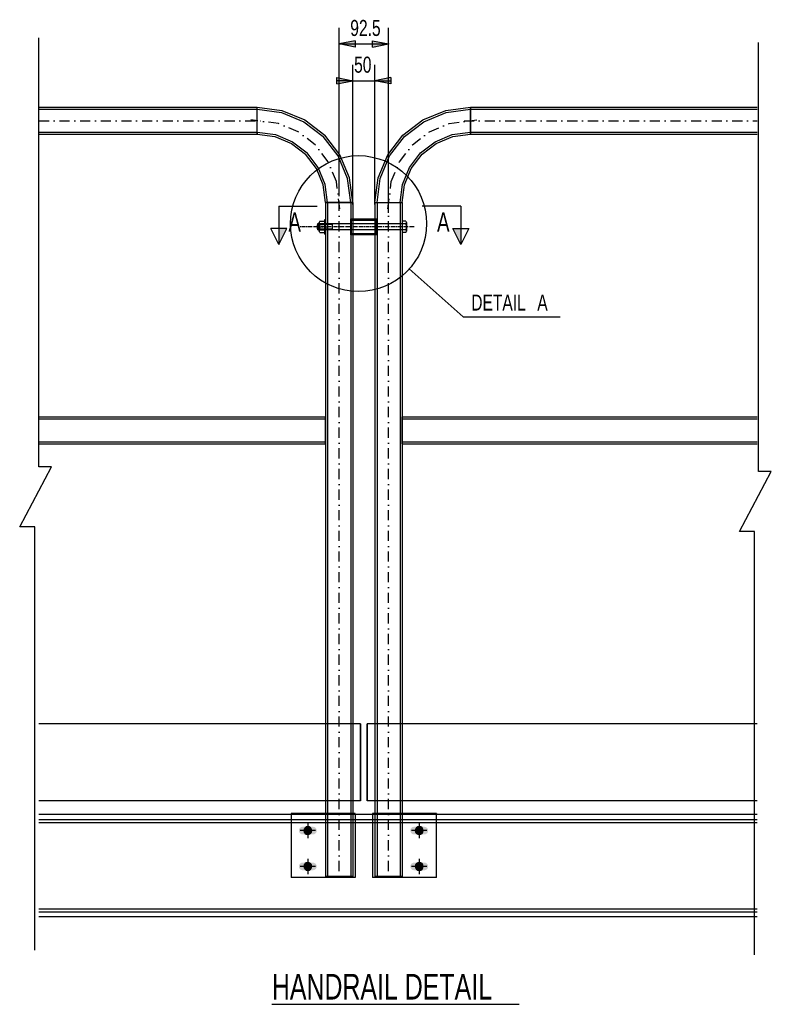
# Model space of a CAD drawing. Header units: millimetres. Extents: x 94 to 696, y 225 to 533.
# Tile 1 of 2: x 94 to 329, y 225 to 533. Entities that reach past the tile are written whole.
import ezdxf

# ---------------------------------------------------------------- set-up
doc = ezdxf.new("R2010")
doc.units = ezdxf.units.MM
for name, pattern in [('CENTER', [2, 1.25, -0.25, 0.25, -0.25]), ('DASHDOT', [6.35, 3.175, -1.5875, 0, -1.5875]), ('HIDDEN', [0.375, 0.25, -0.125])]:
    doc.linetypes.add(name, pattern=pattern)
for name, color, linetype in [('Bolt', 1, 'Continuous'), ('Center line', 6, 'CENTER'), ('DetailSymbol', 1, 'Continuous'), ('Dimension', 1, 'Continuous'), ('GraphicObject', 6, 'Continuous'), ('Hidden line', 4, 'HIDDEN'), ('Object', 7, 'Continuous'), ('OtherObjectType', 1, 'Continuous'), ('Part', 2, 'Continuous'), ('Section', 6, 'Continuous')]:
    doc.layers.add(name, color=color, linetype=linetype)
doc.styles.add('ARIAL_NARROW', font='ARIALN.TTF')

# ---------------------------------------------------------------- blocks, each defined once
blk = doc.blocks.new('*A28')
at = {"layer": 'Section'}
for points in [[(-7227.68, 416.36), (-7230.18, 411.36), (-7230.18, 416.36)], [(-7173.35, 416.36), (-7173.35, 411.36), (-7175.85, 416.36)]]:
    blk.add_hatch(color=256, dxfattribs=at).paths.add_polyline_path(points, flags=17)
at = {"layer": 'Section', "linetype": 'Continuous'}
for p, q in [((-7230.18, 423.36), (-7218.18, 423.36)), ((-7230.18, 423.36), (-7230.18, 411.36)), ((-7173.35, 423.36), (-7185.35, 423.36)), ((-7173.35, 423.36), (-7173.35, 411.36)), ((-7230.18, 411.36), (-7232.68, 416.36)), ((-7227.68, 416.36), (-7232.68, 416.36)), ((-7230.18, 411.36), (-7227.68, 416.36)), ((-7175.85, 416.36), (-7170.85, 416.36)), ((-7173.35, 411.36), (-7175.85, 416.36)), ((-7170.85, 416.36), (-7173.35, 411.36))]:
    blk.add_line(p, q, dxfattribs=at)
at = {"layer": 'Section', "color": 3, "style": 'ARIAL_NARROW', "width": 0.85}
for p in [(-7227.18, 415.36), (-7180.73, 415.36)]:
    blk.add_text('A', height=6, dxfattribs=at).set_placement(p)
blk = doc.blocks.new('*A29')
at = {"layer": 'DetailSymbol', "linetype": 'Continuous'}
for p, q in [((-7189.41, 403.71), (-7172.55, 388.68)), ((-7172.55, 388.68), (-7142.27, 388.68))]:
    blk.add_line(p, q, dxfattribs=at)
blk.add_circle((-7205.27, 417.86), 21.26, dxfattribs=at)
at = {"layer": 'DetailSymbol', "color": 3, "style": 'ARIAL_NARROW', "width": 0.85}
for s, p in [('DETAIL', (-7170.05, 390.68)), ('A', (-7149.41, 390.68))]:
    blk.add_text(s, height=5, dxfattribs=at).set_placement(p)
blk = doc.blocks.new('*A30')
at = {"layer": 'Part', "color": 2, "linetype": 'Continuous'}
for p, q in [((-7080.64, 233.16), (-7305.18, 233.16)), ((-7305.18, 231.58), (-7080.64, 231.58)), ((-7305.18, 230.66), (-7080.64, 230.66)), ((-7305.18, 203.66), (-7080.64, 203.66)), ((-7305.18, 202.74), (-7080.64, 202.74)), ((-7080.64, 201.16), (-7305.18, 201.16))]:
    blk.add_line(p, q, dxfattribs=at)
blk = doc.blocks.new('*A31')
at = {"layer": 'Bolt'}
for points in [[(-7183.59, 229.52), (-7183.5, 229.06), (-7183.59, 228.6), (-7183.85, 228.21), (-7184.24, 227.95), (-7184.7, 227.86), (-7187.9, 227.86), (-7188.36, 227.95), (-7188.75, 228.21), (-7189.01, 228.6), (-7189.1, 229.06), (-7189.01, 229.52), (-7188.75, 229.91), (-7188.36, 230.17), (-7187.9, 230.26), (-7184.7, 230.26), (-7184.24, 230.17), (-7183.85, 229.91)], [(-7183.59, 218.32), (-7183.5, 217.86), (-7183.59, 217.4), (-7183.85, 217.01), (-7184.24, 216.75), (-7184.7, 216.66), (-7187.9, 216.66), (-7188.36, 216.75), (-7188.75, 217.01), (-7189.01, 217.4), (-7189.1, 217.86), (-7189.01, 218.32), (-7188.75, 218.71), (-7188.36, 218.97), (-7187.9, 219.06), (-7184.7, 219.06), (-7184.24, 218.97), (-7183.85, 218.71)]]:
    blk.add_hatch(color=256, dxfattribs=at).paths.add_polyline_path(points, flags=17)
at = {"layer": 'Bolt', "linetype": 'Continuous'}
for p, q in [((-7186.3, 231.46), (-7186.3, 226.66)), ((-7183.9, 229.06), (-7188.7, 229.06)), ((-7186.3, 220.26), (-7186.3, 215.46)), ((-7183.9, 217.86), (-7188.7, 217.86))]:
    blk.add_line(p, q, dxfattribs=at)
blk = doc.blocks.new('*A32')
at = {"layer": 'Part', "color": 2, "linetype": 'Continuous'}
for p, q in [((-7191.66, 357.5), (-7080.64, 357.5)), ((-7191.66, 349.59), (-7191.66, 357.5)), ((-7191.66, 351.14), (-7191.66, 356.93)), ((-7191.66, 356.86), (-7080.64, 356.86)), ((-7191.66, 353.26), (-7191.66, 349.66)), ((-7191.66, 349.66), (-7080.64, 349.66)), ((-7191.66, 349.02), (-7191.66, 349.59)), ((-7191.66, 349.02), (-7080.64, 349.02))]:
    blk.add_line(p, q, dxfattribs=at)
blk = doc.blocks.new('*A33')
at = {"layer": 'Part', "color": 2, "linetype": 'Continuous'}
for p, q in [((-7185.22, 450.27), (-7178.02, 453.25)), ((-7184.9, 449.72), (-7177.86, 452.63)), ((-7178.02, 453.25), (-7170.3, 454.27)), ((-7177.86, 452.63), (-7170.3, 453.63)), ((-7170.3, 454.27), (-7170.3, 445.79)), ((-7191.4, 445.53), (-7185.22, 450.27)), ((-7190.95, 445.08), (-7184.9, 449.72)), ((-7170.3, 452.15), (-7170.3, 446.36)), ((-7170.3, 452.15), (-7170.3, 450.03)), ((-7175.99, 445.68), (-7170.3, 446.43)), ((-7170.3, 447.91), (-7170.3, 446.91)), ((-7196.14, 439.35), (-7191.4, 445.53)), ((-7195.59, 439.03), (-7190.95, 445.08)), ((-7185.86, 439.99), (-7181.3, 443.48)), ((-7181.3, 443.48), (-7175.99, 445.68)), ((-7180.98, 442.93), (-7175.83, 445.06)), ((-7175.83, 445.06), (-7170.3, 445.79)), ((-7185.4, 439.53), (-7180.98, 442.93)), ((-7199.12, 432.15), (-7196.14, 439.35)), ((-7198.51, 431.99), (-7195.59, 439.03)), ((-7189.35, 435.43), (-7185.86, 439.99)), ((-7188.8, 435.11), (-7185.4, 439.53)), ((-7191.55, 430.12), (-7189.35, 435.43)), ((-7190.93, 429.96), (-7188.8, 435.11)), ((-7200.14, 424.43), (-7199.12, 432.15)), ((-7199.5, 424.43), (-7198.51, 431.99)), ((-7192.3, 424.43), (-7191.55, 430.12)), ((-7191.66, 424.43), (-7190.93, 429.96)), ((-7200.14, 424.43), (-7191.66, 424.43)), ((-7195.9, 424.43), (-7195.9, 424.43))]:
    blk.add_line(p, q, dxfattribs=at)
at = {"layer": 'Part', "color": 9, "linetype": 'DASHDOT'}
for p, q in [((-7176.93, 449.16), (-7168.32, 450.29)), ((-7188.4, 442.53), (-7183.1, 446.6)), ((-7183.1, 446.6), (-7176.93, 449.16)), ((-7192.47, 437.23), (-7188.4, 442.53)), ((-7195.03, 431.06), (-7192.47, 437.23)), ((-7196.16, 422.45), (-7195.03, 431.06))]:
    blk.add_line(p, q, dxfattribs=at)
blk = doc.blocks.new('*A34')
at = {"layer": 'Part', "color": 2, "linetype": 'Continuous'}
for p, q in [((-7080.64, 261.46), (-7202.6, 261.46)), ((-7202.6, 237.46), (-7202.6, 261.46)), ((-7202.6, 261.46), (-7202.6, 237.46)), ((-7080.64, 237.46), (-7202.6, 237.46))]:
    blk.add_line(p, q, dxfattribs=at)
blk = doc.blocks.new('*A35')
at = {"layer": 'Part', "color": 2, "linetype": 'Continuous'}
for p, q in [((-7170.3, 454.27), (-7080.64, 454.27)), ((-7170.3, 446.36), (-7170.3, 454.27)), ((-7170.3, 453.63), (-7080.64, 453.63)), ((-7170.3, 453.63), (-7170.3, 452.15)), ((-7170.3, 450.03), (-7170.3, 446.43)), ((-7170.3, 446.43), (-7080.64, 446.43)), ((-7170.3, 445.79), (-7170.3, 446.36)), ((-7170.3, 445.79), (-7080.64, 445.79))]:
    blk.add_line(p, q, dxfattribs=at)
at = {"layer": 'Part', "color": 9, "linetype": 'DASHDOT'}
blk.add_line((-7172.3, 450.03), (-7080.64, 450.03), dxfattribs=at)
blk = doc.blocks.new('*A36')
at = {"layer": 'Bolt'}
for points in [[(-7218.42, 229.52), (-7218.33, 229.06), (-7218.42, 228.6), (-7218.68, 228.21), (-7219.07, 227.95), (-7219.53, 227.86), (-7222.73, 227.86), (-7223.19, 227.95), (-7223.58, 228.21), (-7223.84, 228.6), (-7223.93, 229.06), (-7223.84, 229.52), (-7223.58, 229.91), (-7223.19, 230.17), (-7222.73, 230.26), (-7219.53, 230.26), (-7219.07, 230.17), (-7218.68, 229.91)], [(-7218.42, 218.32), (-7218.33, 217.86), (-7218.42, 217.4), (-7218.68, 217.01), (-7219.07, 216.75), (-7219.53, 216.66), (-7222.73, 216.66), (-7223.19, 216.75), (-7223.58, 217.01), (-7223.84, 217.4), (-7223.93, 217.86), (-7223.84, 218.32), (-7223.58, 218.71), (-7223.19, 218.97), (-7222.73, 219.06), (-7219.53, 219.06), (-7219.07, 218.97), (-7218.68, 218.71)]]:
    blk.add_hatch(color=256, dxfattribs=at).paths.add_polyline_path(points, flags=17)
at = {"layer": 'Bolt', "linetype": 'Continuous'}
for p, q in [((-7221.13, 231.46), (-7221.13, 226.66)), ((-7218.73, 229.06), (-7223.53, 229.06)), ((-7221.13, 220.26), (-7221.13, 215.46)), ((-7218.73, 217.86), (-7223.53, 217.86))]:
    blk.add_line(p, q, dxfattribs=at)
blk = doc.blocks.new('*A37')
at = {"layer": 'Part', "color": 2, "linetype": 'Continuous'}
for p, q in [((-7207.71, 414.36), (-7207.71, 419.36)), ((-7207.71, 419.36), (-7199.52, 419.36)), ((-7207.71, 414.36), (-7207.71, 419.36)), ((-7207.55, 418.96), (-7207.55, 414.76)), ((-7207.55, 414.76), (-7207.55, 418.96)), ((-7207.55, 418.96), (-7199.67, 418.96)), ((-7207.24, 418.96), (-7207.24, 419.36)), ((-7207.24, 418.96), (-7207.24, 419.36)), ((-7207.09, 418.96), (-7207.09, 419.36)), ((-7200.14, 418.96), (-7200.14, 419.36)), ((-7199.98, 418.96), (-7199.98, 419.36)), ((-7199.98, 418.96), (-7199.98, 419.36)), ((-7199.68, 414.76), (-7199.68, 418.96)), ((-7199.67, 414.76), (-7199.67, 418.96)), ((-7199.52, 414.36), (-7199.52, 419.36)), ((-7199.52, 419.36), (-7199.52, 419.36)), ((-7199.52, 419.36), (-7199.52, 419.36)), ((-7199.52, 419.36), (-7199.52, 414.36)), ((-7199.52, 414.36), (-7207.71, 414.36)), ((-7207.55, 414.76), (-7199.67, 414.76)), ((-7207.24, 414.36), (-7207.24, 414.76)), ((-7207.24, 414.36), (-7207.24, 414.76)), ((-7207.09, 414.36), (-7207.09, 414.76)), ((-7200.14, 414.76), (-7200.14, 414.36)), ((-7199.98, 414.36), (-7199.98, 414.76)), ((-7199.98, 414.36), (-7199.98, 414.76)), ((-7199.52, 414.36), (-7199.52, 414.36)), ((-7199.52, 414.36), (-7199.52, 414.36))]:
    blk.add_line(p, q, dxfattribs=at)
blk = doc.blocks.new('*A38')
at = {"layer": 'Part', "color": 2, "linetype": 'Continuous'}
for p, q in [((-7305.18, 454.27), (-7236.93, 454.27)), ((-7305.18, 453.63), (-7236.93, 453.63)), ((-7236.93, 445.79), (-7236.93, 454.27)), ((-7236.93, 450.03), (-7236.93, 452.15)), ((-7305.18, 446.43), (-7236.93, 446.43)), ((-7305.18, 445.79), (-7236.93, 445.79))]:
    blk.add_line(p, q, dxfattribs=at)
at = {"layer": 'Part', "color": 9, "linetype": 'DASHDOT'}
blk.add_line((-7305.18, 450.03), (-7234.93, 450.03), dxfattribs=at)
blk = doc.blocks.new('*A39')
at = {"layer": 'Part', "color": 2, "linetype": 'Continuous'}
for p, q in [((-7204.63, 261.46), (-7305.18, 261.46)), ((-7204.63, 261.46), (-7204.63, 237.46)), ((-7204.63, 237.46), (-7204.63, 261.46)), ((-7204.63, 237.46), (-7305.18, 237.46))]:
    blk.add_line(p, q, dxfattribs=at)
blk = doc.blocks.new('*A40')
at = {"layer": 'Part', "color": 2, "linetype": 'Continuous'}
for p, q in [((-7305.18, 357.5), (-7215.57, 357.5)), ((-7215.57, 349.02), (-7215.57, 357.5)), ((-7305.18, 356.86), (-7215.57, 356.86)), ((-7215.57, 355.38), (-7215.57, 349.59)), ((-7215.57, 353.26), (-7215.57, 355.38)), ((-7305.18, 349.66), (-7215.57, 349.66)), ((-7305.18, 349.02), (-7215.57, 349.02))]:
    blk.add_line(p, q, dxfattribs=at)
blk = doc.blocks.new('*A41')
at = {"layer": 'Part', "color": 2, "linetype": 'Continuous'}
for p, q in [((-7236.93, 454.27), (-7229.2, 453.25)), ((-7236.93, 447.91), (-7236.93, 454.27)), ((-7236.93, 453.63), (-7229.37, 452.63)), ((-7229.37, 452.63), (-7222.33, 449.72)), ((-7229.2, 453.25), (-7222.01, 450.27)), ((-7222.33, 449.72), (-7216.28, 445.08)), ((-7222.01, 450.27), (-7215.83, 445.53)), ((-7236.93, 446.36), (-7236.93, 447.91)), ((-7236.93, 446.43), (-7231.23, 445.68)), ((-7236.93, 446.36), (-7236.93, 445.79)), ((-7236.93, 445.79), (-7231.4, 445.06)), ((-7231.4, 445.06), (-7226.25, 442.93)), ((-7231.23, 445.68), (-7225.93, 443.48)), ((-7225.93, 443.48), (-7221.37, 439.99)), ((-7211.64, 439.03), (-7216.28, 445.08)), ((-7211.09, 439.35), (-7215.83, 445.53)), ((-7226.25, 442.93), (-7221.82, 439.53)), ((-7218.43, 435.11), (-7221.82, 439.53)), ((-7217.88, 435.43), (-7221.37, 439.99)), ((-7208.72, 431.99), (-7211.64, 439.03)), ((-7208.1, 432.15), (-7211.09, 439.35)), ((-7216.3, 429.96), (-7218.43, 435.11)), ((-7215.68, 430.12), (-7217.88, 435.43)), ((-7207.73, 424.43), (-7208.72, 431.99)), ((-7207.09, 424.43), (-7208.1, 432.15)), ((-7215.57, 424.43), (-7216.3, 429.96)), ((-7214.93, 424.43), (-7215.68, 430.12)), ((-7207.09, 424.43), (-7215.57, 424.43))]:
    blk.add_line(p, q, dxfattribs=at)
at = {"layer": 'Part', "color": 9, "linetype": 'DASHDOT'}
for p, q in [((-7230.3, 449.16), (-7238.91, 450.29)), ((-7224.13, 446.6), (-7230.3, 449.16)), ((-7218.83, 442.53), (-7224.13, 446.6)), ((-7214.76, 437.23), (-7218.83, 442.53)), ((-7212.2, 431.06), (-7214.76, 437.23)), ((-7211.07, 422.45), (-7212.2, 431.06))]:
    blk.add_line(p, q, dxfattribs=at)
blk = doc.blocks.new('*A42')
at = {"layer": 'OtherObjectType', "linetype": 'Continuous'}
blk.add_line((-7232.36, 173.8), (-7155.08, 173.8), dxfattribs=at)
at = {"layer": 'OtherObjectType', "color": 3, "style": 'ARIAL_NARROW', "width": 0.85}
blk.add_text('HANDRAIL DETAIL', height=8, dxfattribs=at).set_placement((-7232.36, 175.3))
blk = doc.blocks.new('*A47')
at = {"layer": 'GraphicObject'}
blk.add_hatch(color=256, dxfattribs=at).paths.add_polyline_path([(-7219.89, 229.12), (-7219.89, 229.06), (-7219.89, 229), (-7219.9, 228.94), (-7219.91, 228.88), (-7219.92, 228.82), (-7219.93, 228.76), (-7219.95, 228.7), (-7219.97, 228.64), (-7219.99, 228.59), (-7220.01, 228.53), (-7220.04, 228.48), (-7220.07, 228.43), (-7220.1, 228.37), (-7220.14, 228.32), (-7220.17, 228.28), (-7220.21, 228.23), (-7220.25, 228.19), (-7220.3, 228.15), (-7220.34, 228.11), (-7220.39, 228.07), (-7220.44, 228.03), (-7220.49, 228), (-7220.55, 227.97), (-7220.6, 227.94), (-7220.66, 227.92), (-7220.71, 227.9), (-7220.77, 227.88), (-7220.83, 227.86), (-7220.89, 227.85), (-7220.95, 227.84), (-7221.01, 227.83), (-7221.07, 227.83), (-7221.13, 227.83), (-7221.19, 227.83), (-7221.25, 227.83), (-7221.31, 227.84), (-7221.37, 227.85), (-7221.43, 227.86), (-7221.49, 227.88), (-7221.54, 227.9), (-7221.6, 227.92), (-7221.66, 227.94), (-7221.71, 227.97), (-7221.76, 228), (-7221.81, 228.03), (-7221.86, 228.07), (-7221.91, 228.11), (-7221.96, 228.15), (-7222, 228.19), (-7222.04, 228.23), (-7222.08, 228.28), (-7222.12, 228.32), (-7222.15, 228.37), (-7222.19, 228.43), (-7222.22, 228.48), (-7222.24, 228.53), (-7222.27, 228.59), (-7222.29, 228.64), (-7222.31, 228.7), (-7222.33, 228.76), (-7222.34, 228.82), (-7222.35, 228.88), (-7222.36, 228.94), (-7222.36, 229), (-7222.36, 229.06), (-7222.36, 229.12), (-7222.36, 229.18), (-7222.35, 229.24), (-7222.34, 229.3), (-7222.33, 229.36), (-7222.31, 229.42), (-7222.29, 229.48), (-7222.27, 229.53), (-7222.24, 229.59), (-7222.22, 229.64), (-7222.19, 229.69), (-7222.15, 229.75), (-7222.12, 229.8), (-7222.08, 229.84), (-7222.04, 229.89), (-7222, 229.93), (-7221.96, 229.97), (-7221.91, 230.01), (-7221.86, 230.05), (-7221.81, 230.09), (-7221.76, 230.12), (-7221.71, 230.15), (-7221.66, 230.18), (-7221.6, 230.2), (-7221.54, 230.22), (-7221.49, 230.24), (-7221.43, 230.26), (-7221.37, 230.27), (-7221.31, 230.28), (-7221.25, 230.29), (-7221.19, 230.29), (-7221.13, 230.29), (-7221.07, 230.29), (-7221.01, 230.29), (-7220.95, 230.28), (-7220.89, 230.27), (-7220.83, 230.26), (-7220.77, 230.24), (-7220.71, 230.22), (-7220.66, 230.2), (-7220.6, 230.18), (-7220.55, 230.15), (-7220.49, 230.12), (-7220.44, 230.09), (-7220.39, 230.05), (-7220.34, 230.01), (-7220.3, 229.97), (-7220.25, 229.93), (-7220.21, 229.89), (-7220.17, 229.84), (-7220.14, 229.8), (-7220.1, 229.75), (-7220.07, 229.69), (-7220.04, 229.64), (-7220.01, 229.59), (-7219.99, 229.53), (-7219.97, 229.48), (-7219.95, 229.42), (-7219.93, 229.36), (-7219.92, 229.3), (-7219.91, 229.24), (-7219.9, 229.18)], flags=17)
at = {"layer": 'GraphicObject', "linetype": 'Continuous'}
for start, end in [(0, 180), (180, 0)]:
    blk.add_arc((-7221.13, 229.06), 1.23, start, end, dxfattribs=at)
blk = doc.blocks.new('*A48')
at = {"layer": 'GraphicObject'}
blk.add_hatch(color=256, dxfattribs=at).paths.add_polyline_path([(-7219.89, 217.92), (-7219.89, 217.86), (-7219.89, 217.8), (-7219.9, 217.74), (-7219.91, 217.68), (-7219.92, 217.62), (-7219.93, 217.56), (-7219.95, 217.5), (-7219.97, 217.44), (-7219.99, 217.39), (-7220.01, 217.33), (-7220.04, 217.28), (-7220.07, 217.23), (-7220.1, 217.17), (-7220.14, 217.12), (-7220.17, 217.08), (-7220.21, 217.03), (-7220.25, 216.99), (-7220.3, 216.95), (-7220.34, 216.91), (-7220.39, 216.87), (-7220.44, 216.83), (-7220.49, 216.8), (-7220.55, 216.77), (-7220.6, 216.74), (-7220.66, 216.72), (-7220.71, 216.7), (-7220.77, 216.68), (-7220.83, 216.66), (-7220.89, 216.65), (-7220.95, 216.64), (-7221.01, 216.63), (-7221.07, 216.63), (-7221.13, 216.63), (-7221.19, 216.63), (-7221.25, 216.63), (-7221.31, 216.64), (-7221.37, 216.65), (-7221.43, 216.66), (-7221.49, 216.68), (-7221.54, 216.7), (-7221.6, 216.72), (-7221.66, 216.74), (-7221.71, 216.77), (-7221.76, 216.8), (-7221.81, 216.83), (-7221.86, 216.87), (-7221.91, 216.91), (-7221.96, 216.95), (-7222, 216.99), (-7222.04, 217.03), (-7222.08, 217.08), (-7222.12, 217.12), (-7222.15, 217.17), (-7222.19, 217.23), (-7222.22, 217.28), (-7222.24, 217.33), (-7222.27, 217.39), (-7222.29, 217.44), (-7222.31, 217.5), (-7222.33, 217.56), (-7222.34, 217.62), (-7222.35, 217.68), (-7222.36, 217.74), (-7222.36, 217.8), (-7222.36, 217.86), (-7222.36, 217.92), (-7222.36, 217.98), (-7222.35, 218.04), (-7222.34, 218.1), (-7222.33, 218.16), (-7222.31, 218.22), (-7222.29, 218.28), (-7222.27, 218.33), (-7222.24, 218.39), (-7222.22, 218.44), (-7222.19, 218.49), (-7222.15, 218.55), (-7222.12, 218.6), (-7222.08, 218.64), (-7222.04, 218.69), (-7222, 218.73), (-7221.96, 218.77), (-7221.91, 218.81), (-7221.86, 218.85), (-7221.81, 218.89), (-7221.76, 218.92), (-7221.71, 218.95), (-7221.66, 218.98), (-7221.6, 219), (-7221.54, 219.02), (-7221.49, 219.04), (-7221.43, 219.06), (-7221.37, 219.07), (-7221.31, 219.08), (-7221.25, 219.09), (-7221.19, 219.09), (-7221.13, 219.09), (-7221.07, 219.09), (-7221.01, 219.09), (-7220.95, 219.08), (-7220.89, 219.07), (-7220.83, 219.06), (-7220.77, 219.04), (-7220.71, 219.02), (-7220.66, 219), (-7220.6, 218.98), (-7220.55, 218.95), (-7220.49, 218.92), (-7220.44, 218.89), (-7220.39, 218.85), (-7220.34, 218.81), (-7220.3, 218.77), (-7220.25, 218.73), (-7220.21, 218.69), (-7220.17, 218.64), (-7220.14, 218.6), (-7220.1, 218.55), (-7220.07, 218.49), (-7220.04, 218.44), (-7220.01, 218.39), (-7219.99, 218.33), (-7219.97, 218.28), (-7219.95, 218.22), (-7219.93, 218.16), (-7219.92, 218.1), (-7219.91, 218.04), (-7219.9, 217.98)], flags=17)
at = {"layer": 'GraphicObject', "linetype": 'Continuous'}
for start, end in [(0, 180), (180, 0)]:
    blk.add_arc((-7221.13, 217.86), 1.23, start, end, dxfattribs=at)
blk = doc.blocks.new('*A49')
at = {"layer": 'GraphicObject'}
blk.add_hatch(color=256, dxfattribs=at).paths.add_polyline_path([(-7185.07, 217.92), (-7185.07, 217.86), (-7185.07, 217.8), (-7185.07, 217.74), (-7185.08, 217.68), (-7185.09, 217.62), (-7185.1, 217.56), (-7185.12, 217.5), (-7185.14, 217.44), (-7185.16, 217.39), (-7185.18, 217.33), (-7185.21, 217.28), (-7185.24, 217.23), (-7185.27, 217.17), (-7185.31, 217.12), (-7185.35, 217.08), (-7185.39, 217.03), (-7185.43, 216.99), (-7185.47, 216.95), (-7185.52, 216.91), (-7185.56, 216.87), (-7185.61, 216.83), (-7185.67, 216.8), (-7185.72, 216.77), (-7185.77, 216.74), (-7185.83, 216.72), (-7185.88, 216.7), (-7185.94, 216.68), (-7186, 216.66), (-7186.06, 216.65), (-7186.12, 216.64), (-7186.18, 216.63), (-7186.24, 216.63), (-7186.3, 216.63), (-7186.36, 216.63), (-7186.42, 216.63), (-7186.48, 216.64), (-7186.54, 216.65), (-7186.6, 216.66), (-7186.66, 216.68), (-7186.72, 216.7), (-7186.77, 216.72), (-7186.83, 216.74), (-7186.88, 216.77), (-7186.93, 216.8), (-7186.99, 216.83), (-7187.04, 216.87), (-7187.08, 216.91), (-7187.13, 216.95), (-7187.17, 216.99), (-7187.21, 217.03), (-7187.25, 217.08), (-7187.29, 217.12), (-7187.33, 217.17), (-7187.36, 217.23), (-7187.39, 217.28), (-7187.42, 217.33), (-7187.44, 217.39), (-7187.46, 217.44), (-7187.48, 217.5), (-7187.5, 217.56), (-7187.51, 217.62), (-7187.52, 217.68), (-7187.53, 217.74), (-7187.53, 217.8), (-7187.53, 217.86), (-7187.53, 217.92), (-7187.53, 217.98), (-7187.52, 218.04), (-7187.51, 218.1), (-7187.5, 218.16), (-7187.48, 218.22), (-7187.46, 218.28), (-7187.44, 218.33), (-7187.42, 218.39), (-7187.39, 218.44), (-7187.36, 218.49), (-7187.33, 218.55), (-7187.29, 218.6), (-7187.25, 218.64), (-7187.21, 218.69), (-7187.17, 218.73), (-7187.13, 218.77), (-7187.08, 218.81), (-7187.04, 218.85), (-7186.99, 218.89), (-7186.93, 218.92), (-7186.88, 218.95), (-7186.83, 218.98), (-7186.77, 219), (-7186.72, 219.02), (-7186.66, 219.04), (-7186.6, 219.06), (-7186.54, 219.07), (-7186.48, 219.08), (-7186.42, 219.09), (-7186.36, 219.09), (-7186.3, 219.09), (-7186.24, 219.09), (-7186.18, 219.09), (-7186.12, 219.08), (-7186.06, 219.07), (-7186, 219.06), (-7185.94, 219.04), (-7185.88, 219.02), (-7185.83, 219), (-7185.77, 218.98), (-7185.72, 218.95), (-7185.67, 218.92), (-7185.61, 218.89), (-7185.56, 218.85), (-7185.52, 218.81), (-7185.47, 218.77), (-7185.43, 218.73), (-7185.39, 218.69), (-7185.35, 218.64), (-7185.31, 218.6), (-7185.27, 218.55), (-7185.24, 218.49), (-7185.21, 218.44), (-7185.18, 218.39), (-7185.16, 218.33), (-7185.14, 218.28), (-7185.12, 218.22), (-7185.1, 218.16), (-7185.09, 218.1), (-7185.08, 218.04), (-7185.07, 217.98)], flags=17)
at = {"layer": 'GraphicObject', "linetype": 'Continuous'}
for start, end in [(0, 180), (180, 0)]:
    blk.add_arc((-7186.3, 217.86), 1.23, start, end, dxfattribs=at)
blk = doc.blocks.new('*A50')
at = {"layer": 'GraphicObject'}
blk.add_hatch(color=256, dxfattribs=at).paths.add_polyline_path([(-7185.07, 229.12), (-7185.07, 229.06), (-7185.07, 229), (-7185.07, 228.94), (-7185.08, 228.88), (-7185.09, 228.82), (-7185.1, 228.76), (-7185.12, 228.7), (-7185.14, 228.64), (-7185.16, 228.59), (-7185.18, 228.53), (-7185.21, 228.48), (-7185.24, 228.43), (-7185.27, 228.37), (-7185.31, 228.32), (-7185.35, 228.28), (-7185.39, 228.23), (-7185.43, 228.19), (-7185.47, 228.15), (-7185.52, 228.11), (-7185.56, 228.07), (-7185.61, 228.03), (-7185.67, 228), (-7185.72, 227.97), (-7185.77, 227.94), (-7185.83, 227.92), (-7185.88, 227.9), (-7185.94, 227.88), (-7186, 227.86), (-7186.06, 227.85), (-7186.12, 227.84), (-7186.18, 227.83), (-7186.24, 227.83), (-7186.3, 227.83), (-7186.36, 227.83), (-7186.42, 227.83), (-7186.48, 227.84), (-7186.54, 227.85), (-7186.6, 227.86), (-7186.66, 227.88), (-7186.72, 227.9), (-7186.77, 227.92), (-7186.83, 227.94), (-7186.88, 227.97), (-7186.93, 228), (-7186.99, 228.03), (-7187.04, 228.07), (-7187.08, 228.11), (-7187.13, 228.15), (-7187.17, 228.19), (-7187.21, 228.23), (-7187.25, 228.28), (-7187.29, 228.32), (-7187.33, 228.37), (-7187.36, 228.43), (-7187.39, 228.48), (-7187.42, 228.53), (-7187.44, 228.59), (-7187.46, 228.64), (-7187.48, 228.7), (-7187.5, 228.76), (-7187.51, 228.82), (-7187.52, 228.88), (-7187.53, 228.94), (-7187.53, 229), (-7187.53, 229.06), (-7187.53, 229.12), (-7187.53, 229.18), (-7187.52, 229.24), (-7187.51, 229.3), (-7187.5, 229.36), (-7187.48, 229.42), (-7187.46, 229.48), (-7187.44, 229.53), (-7187.42, 229.59), (-7187.39, 229.64), (-7187.36, 229.69), (-7187.33, 229.75), (-7187.29, 229.8), (-7187.25, 229.84), (-7187.21, 229.89), (-7187.17, 229.93), (-7187.13, 229.97), (-7187.08, 230.01), (-7187.04, 230.05), (-7186.99, 230.09), (-7186.93, 230.12), (-7186.88, 230.15), (-7186.83, 230.18), (-7186.77, 230.2), (-7186.72, 230.22), (-7186.66, 230.24), (-7186.6, 230.26), (-7186.54, 230.27), (-7186.48, 230.28), (-7186.42, 230.29), (-7186.36, 230.29), (-7186.3, 230.29), (-7186.24, 230.29), (-7186.18, 230.29), (-7186.12, 230.28), (-7186.06, 230.27), (-7186, 230.26), (-7185.94, 230.24), (-7185.88, 230.22), (-7185.83, 230.2), (-7185.77, 230.18), (-7185.72, 230.15), (-7185.67, 230.12), (-7185.61, 230.09), (-7185.56, 230.05), (-7185.52, 230.01), (-7185.47, 229.97), (-7185.43, 229.93), (-7185.39, 229.89), (-7185.35, 229.84), (-7185.31, 229.8), (-7185.27, 229.75), (-7185.24, 229.69), (-7185.21, 229.64), (-7185.18, 229.59), (-7185.16, 229.53), (-7185.14, 229.48), (-7185.12, 229.42), (-7185.1, 229.36), (-7185.09, 229.3), (-7185.08, 229.24), (-7185.07, 229.18)], flags=17)
at = {"layer": 'GraphicObject', "linetype": 'Continuous'}
for start, end in [(0, 180), (180, 0)]:
    blk.add_arc((-7186.3, 229.06), 1.23, start, end, dxfattribs=at)
blk = doc.blocks.new('*A51')
at = {"layer": 'GraphicObject', "linetype": 'Continuous'}
for p, q in [((-7305.18, 341.86), (-7305.18, 475.95)), ((-7311.17, 323.03), (-7301.18, 341.86)), ((-7301.18, 341.86), (-7305.18, 341.86)), ((-7306.41, 323.03), (-7311.17, 323.03)), ((-7306.41, 190.77), (-7306.41, 323.03))]:
    blk.add_line(p, q, dxfattribs=at)
blk = doc.blocks.new('*A52')
at = {"layer": 'GraphicObject', "linetype": 'Continuous'}
for p, q in [((-7080.26, 340.39), (-7080.26, 474.49)), ((-7086.26, 321.56), (-7076.27, 340.39)), ((-7076.27, 340.39), (-7080.26, 340.39)), ((-7081.5, 321.56), (-7086.26, 321.56)), ((-7081.5, 189.3), (-7081.5, 321.56))]:
    blk.add_line(p, q, dxfattribs=at)

msp = doc.modelspace()

# ---------------------------------------------------------------- hatches: boundary and pattern name
at = {"layer": 'Dimension'}
for points in [[(199.22, 524.68), (194.22, 525.68), (199.22, 526.68)], [(204.65, 526.68), (209.65, 525.68), (204.65, 524.68)], [(193.46, 515.2), (198.46, 514.2), (193.46, 513.2)], [(210.41, 513.2), (205.41, 514.2), (210.41, 515.2)]]:
    msp.add_hatch(color=256, dxfattribs=at).paths.add_polyline_path(points, flags=17)

# ---------------------------------------------------------------- linework, layer by layer
at = {"layer": 'Center line', "color": 1}
for p, q in [((217.71, 468.51), (182.08, 468.51)), ((187.41, 468.51), (190.66, 468.51)), ((215.69, 468.51), (213.37, 468.51))]:
    msp.add_line(p, q, dxfattribs=at)
at = {"layer": 'Dimension', "linetype": 'Continuous'}
for p, q in [((194.22, 478.08), (194.22, 530.68)), ((209.65, 472.93), (209.65, 530.68)), ((199.22, 526.68), (194.22, 525.68)), ((199.22, 526.68), (199.22, 524.68)), ((204.65, 526.68), (209.65, 525.68)), ((204.65, 524.68), (204.65, 526.68)), ((194.22, 525.68), (209.65, 525.68)), ((199.22, 524.68), (194.22, 525.68)), ((204.65, 524.68), (209.65, 525.68)), ((198.46, 475.54), (198.46, 519.2)), ((205.41, 475.54), (205.41, 519.2)), ((193.46, 515.2), (198.46, 514.2)), ((193.46, 513.2), (193.46, 515.2)), ((193.46, 513.2), (198.46, 514.2)), ((198.46, 514.2), (193.46, 514.2)), ((198.46, 514.2), (205.41, 514.2)), ((210.41, 515.2), (205.41, 514.2)), ((210.41, 513.2), (205.41, 514.2)), ((205.41, 514.2), (210.41, 514.2)), ((210.41, 515.2), (210.41, 513.2))]:
    msp.add_line(p, q, dxfattribs=at)
at = {"layer": 'Dimension'}
for p in [(194.22, 525.68), (209.65, 525.68), (198.46, 514.2), (205.41, 514.2)]:
    msp.add_point(p, dxfattribs=at)
at = {"layer": 'Hidden line', "color": 7}
for p, q in [((187.99, 469.22), (189.78, 469.22)), ((189.78, 469.22), (189.98, 469.22)), ((187.99, 467.79), (189.78, 467.79)), ((189.78, 467.79), (189.98, 467.79))]:
    msp.add_line(p, q, dxfattribs=at)
at = {"layer": 'Object', "color": 2}
for p, q in [((215.08, 469.4), (187.5, 469.4)), ((187.5, 469.4), (187.5, 467.61)), ((192.06, 469.22), (187.5, 469.22)), ((188.23, 470.3), (187.99, 469.88)), ((187.99, 467.13), (187.99, 469.88)), ((188.23, 470.3), (189.78, 470.3)), ((188.23, 469.4), (189.78, 469.4)), ((189.78, 470.8), (189.98, 470.8)), ((189.78, 466.22), (189.78, 470.8)), ((189.78, 466.72), (189.78, 470.3)), ((189.78, 469.4), (189.98, 469.4)), ((189.98, 466.22), (189.98, 470.8)), ((192.06, 469.4), (192.06, 467.61)), ((192.24, 469.4), (192.06, 469.22)), ((215.08, 470.3), (213.89, 470.3)), ((213.89, 470.3), (213.89, 466.72)), ((215.08, 470.3), (215.32, 469.88)), ((215.32, 469.88), (215.32, 467.13)), ((192.06, 467.79), (187.5, 467.79)), ((215.08, 467.61), (187.5, 467.61)), ((188.23, 466.72), (187.99, 467.13)), ((188.23, 467.61), (189.78, 467.61)), ((188.23, 466.72), (189.78, 466.72)), ((189.78, 467.61), (189.98, 467.61)), ((189.78, 466.22), (189.98, 466.22)), ((192.24, 467.61), (192.06, 467.79)), ((215.08, 466.72), (213.89, 466.72)), ((215.08, 466.72), (215.32, 467.13))]:
    msp.add_line(p, q, dxfattribs=at)
for centre, radius, start, end in [((189.65, 468.51), 2.33, 157.3801, 202.6199), ((188.53, 469.85), 0.538, 180, 236.3736), ((189.78, 468.51), 1.79, 150, 210), ((214.78, 469.85), 0.538, 303.6264, 0), ((213.53, 468.51), 1.79, 330, 30), ((188.53, 467.16), 0.538, 123.6264, 180), ((214.78, 467.16), 0.538, 0, 56.3736)]:
    msp.add_arc(centre, radius, start, end, dxfattribs=at)
at = {"layer": 'Part', "color": 9, "linetype": 'DASHDOT'}
for p, q in [((194.22, 267.11), (194.22, 478.08)), ((209.65, 267.11), (209.65, 478.08))]:
    msp.add_line(p, q, dxfattribs=at)
at = {"layer": 'Part', "color": 2, "linetype": 'Continuous'}
for p, q in [((189.98, 476.08), (189.98, 409.15)), ((189.98, 476.08), (198.46, 476.08)), ((190.62, 476.08), (190.62, 265.44)), ((197.82, 476.08), (197.82, 265.44)), ((198.46, 476.08), (198.46, 471.01)), ((205.41, 476.08), (205.41, 471.01)), ((205.41, 476.08), (213.89, 476.08)), ((206.05, 476.08), (206.05, 265.44)), ((213.25, 476.08), (213.25, 265.44)), ((213.89, 476.08), (213.89, 409.15)), ((198.46, 471.01), (198.46, 466.01)), ((205.41, 471.01), (205.41, 466.01)), ((198.46, 466.01), (198.46, 313.11)), ((205.41, 466.01), (205.41, 313.11)), ((189.98, 409.15), (189.98, 400.67)), ((213.89, 409.15), (213.89, 400.67)), ((189.98, 400.67), (189.98, 313.11)), ((213.89, 400.67), (213.89, 313.11)), ((189.98, 313.11), (189.98, 289.11)), ((198.46, 313.11), (198.46, 289.11)), ((205.41, 313.11), (205.41, 289.11)), ((213.89, 313.11), (213.89, 289.11)), ((189.98, 289.11), (189.98, 285.11)), ((198.46, 289.11), (198.46, 285.11)), ((205.41, 289.11), (205.41, 285.11)), ((213.89, 289.11), (213.89, 285.11)), ((179.22, 285.11), (179.22, 284.81)), ((199.22, 285.11), (179.22, 285.11)), ((179.22, 284.81), (179.22, 265.11)), ((189.98, 285.11), (189.98, 265.44)), ((198.46, 285.11), (198.46, 265.44)), ((199.22, 284.81), (199.22, 285.11)), ((199.22, 284.81), (199.22, 265.11)), ((204.65, 285.11), (204.65, 284.81)), ((224.65, 285.11), (204.65, 285.11)), ((204.65, 284.81), (204.65, 265.11)), ((205.41, 285.11), (205.41, 265.44)), ((213.89, 285.11), (213.89, 265.44)), ((224.65, 285.11), (224.65, 284.81)), ((224.65, 265.11), (224.65, 284.81)), ((199.22, 265.11), (179.22, 265.11)), ((198.46, 265.44), (189.98, 265.44)), ((224.65, 265.11), (204.65, 265.11)), ((213.89, 265.44), (205.41, 265.44))]:
    msp.add_line(p, q, dxfattribs=at)

# ---------------------------------------------------------------- block references
for name, p in [('*A51', (7405.55, 51.65)), ('*A52', (7405.55, 51.65)), ('*A38', (7405.55, 51.65)), ('*A41', (7405.55, 51.65)), ('*A33', (7405.55, 51.65)), ('*A35', (7405.55, 51.65)), ('*A29', (7405.55, 51.65)), ('*A28', (7405.55, 51.65)), ('*A37', (7405.55, 51.65)), ('*A40', (7405.55, 51.65)), ('*A32', (7405.55, 51.65)), ('*A39', (7405.55, 51.65)), ('*A34', (7405.55, 51.65)), ('*A30', (7405.55, 51.65)), ('*A36', (7405.55, 50.69)), ('*A47', (7405.55, 50.69)), ('*A31', (7405.55, 50.69)), ('*A50', (7405.55, 50.69)), ('*A48', (7405.55, 50.69)), ('*A49', (7405.55, 50.69)), ('*A42', (7405.55, 51.65))]:
    msp.add_blockref(name, p)

# ---------------------------------------------------------------- texts
at = {"layer": 'Dimension', "color": 3, "style": 'ARIAL_NARROW', "width": 0.85}
for s, p in [('92.5', (197.7, 528.18)), ('50', (198.9, 516.7))]:
    msp.add_text(s, height=5, dxfattribs=at).set_placement(p)

doc.saveas('drawing.dxf')
